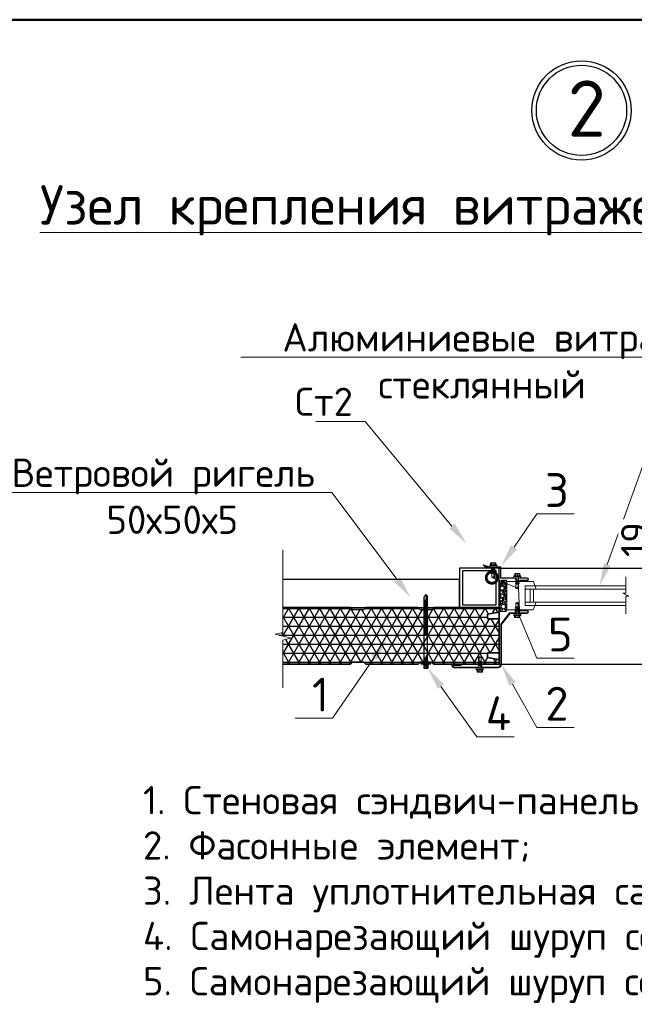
# Model space of a CAD drawing. Header units: millimetres. Extents: x 2842173 to 10151342, y -218675 to 375325.
# Tile 79 of 107: x 2941127 to 2946575, y 128497 to 137225. Entities that reach past the tile are written whole.
import ezdxf
from ezdxf import colors
from ezdxf.entities.mleader import LeaderData, LeaderLine
from ezdxf.math import Vec2, Vec3

# ---------------------------------------------------------------- set-up
doc = ezdxf.new("R2010")
doc.units = ezdxf.units.MM
doc.layers.get('Defpoints').update_dxf_attribs({"color": 255})
for name, color, linetype, lineweight in [('Аннотация_Ном._пера__7', 7, 'Continuous', 15), ('колонна_Ном._пера__1', 7, 'Continuous', 15), ('Линии_Ном._пера__1', 7, 'Continuous', 15), ('СО_текст_Ном._пера__7', 7, 'Continuous', 15), ('СО_штриховка_Ном._пера__1', 7, 'Continuous', 15)]:
    doc.layers.add(name, color=color, linetype=linetype, lineweight=lineweight)
doc.layers.add('Линии_Ном._пера__8', color=7, linetype='Continuous', lineweight=15, true_color=0xa80f02)
doc.styles.add('4ertejniy', font='isocpeur.ttf')
doc.styles.add('ICOCPEUR', font='isocpeur.ttf')
doc.styles.add('ISOCPEUR', font='isocpeur.ttf')
doc.dimstyles.new('Z 1 20', dxfattribs={"dimscale": 100, "dimtxt": 3, "dimasz": 2.5, "dimexe": 1.25, "dimexo": 0.625, "dimtad": 1, "dimdec": 0, "dimlfac": 0.2, "dimrnd": 0.001, "dimtxsty": '4ertejniy', "dimblk": 'OBLIQUE', "dimcen": 2.5, "dimdle": 2, "dimclrt": 256, "dimadec": 0, "dimazin": 2, "dimtfac": 0.75, "dimtdec": 0, "dimtmove": 1, "dimatfit": 3, "dimldrblk": 'OBLIQUE', "dimfxl": 1, "dimtfill": 1, "dimtolj": 1, "dimarcsym": 1})

# ---------------------------------------------------------------- blocks, each defined once
blk = doc.blocks.new('*U20')
at = {"lineweight": 50}
blk.add_line((0, 287), (395, 287), dxfattribs=at)
blk = doc.blocks.new('dbdf')
at = {"ltscale": 6}
for p, q in [((459243.5, -549910.1), (459228.5, -549931.3)), ((459228.5, -550510.1), (459228.5, -549931.3)), ((459251, -549920.7), (459240.1, -549970.3)), ((459243.5, -549910.1), (459258.5, -549931.3)), ((459258.5, -550510.1), (459258.5, -549931.3)), ((459240.1, -549970.3), (459228.5, -549961.7)), ((459226, -550535.1), (459226, -550565.1)), ((459236, -550535.1), (459236, -550565.1)), ((459251, -550535.1), (459251, -550565.1)), ((459261, -550535.1), (459261, -550565.1)), ((459226, -550565.1), (459261, -550565.1))]:
    blk.add_line(p, q, dxfattribs=at)
for points in [[(459198.5, -550525.1), (459288.5, -550525.1), (459288.5, -550517.6), (459198.5, -550517.6)], [(459206, -550510.1), (459281, -550510.1), (459281, -550517.6), (459206, -550517.6)], [(459216, -550530.1), (459271, -550530.1), (459271, -550525.1), (459216, -550525.1)], [(459223.5, -550535.1), (459263.5, -550535.1), (459263.5, -550530.1), (459223.5, -550530.1)]]:
    blk.add_lwpolyline(points, close=True, dxfattribs=at)
for centre in [(459243.5, -549974.9), (459243.5, -549978.6), (459243.5, -549982.3), (459243.5, -549986), (459243.5, -549989.7), (459243.5, -549993.4), (459243.5, -549997.1), (459243.5, -550000.8), (459243.5, -550004.5), (459243.5, -550008.3), (459243.5, -550012), (459243.5, -550015.7), (459243.5, -550019.4), (459243.5, -550023.1), (459243.5, -550026.8), (459243.5, -550030.5), (459243.5, -550034.2), (459243.5, -550037.9), (459243.5, -550041.6), (459243.5, -550045.3), (459243.5, -550049), (459243.5, -550052.7), (459243.5, -550056.4), (459243.5, -550060.2), (459243.5, -550063.9), (459243.5, -550067.6), (459243.5, -550071.3), (459243.5, -550075), (459243.5, -550078.7), (459243.5, -550082.4), (459243.5, -550086.1), (459243.5, -550089.8), (459243.5, -550093.5), (459243.5, -550097.2), (459243.5, -550100.9), (459243.5, -550104.6), (459243.5, -550108.4), (459243.5, -550112.1), (459243.5, -550115.8), (459243.5, -550119.5), (459243.5, -550123.2), (459243.5, -550126.9), (459243.5, -550130.6), (459243.5, -550134.3), (459243.5, -550138), (459243.5, -550141.7), (459243.5, -550145.4), (459243.5, -550149.1), (459243.5, -550152.8), (459243.5, -550156.5), (459243.5, -550160.3), (459243.5, -550164), (459243.5, -550167.7), (459243.5, -550171.4), (459243.5, -550175.1), (459243.5, -550178.8), (459243.5, -550182.5), (459243.5, -550186.2), (459243.5, -550189.9), (459243.5, -550193.6), (459243.5, -550197.3), (459243.4, -550215.9), (459243.4, -550219.6), (459243.4, -550223.3), (459243.4, -550227), (459243.4, -550230.7), (459243.4, -550234.4), (459243.4, -550238.1), (459243.4, -550241.8), (459243.4, -550245.5), (459243.4, -550249.2), (459243.4, -550252.9), (459243.4, -550256.7), (459243.4, -550260.4), (459243.4, -550264.1), (459243.4, -550267.8), (459243.4, -550271.5), (459243.5, -550201), (459243.5, -550204.7), (459243.5, -550208.5), (459243.5, -550212.2), (459243.5, -550483.2), (459243.5, -550486.9), (459243.5, -550490.6), (459243.5, -550494.3), (459243.5, -550498), (459243.5, -550501.7), (459243.5, -550505.4), (459243.5, -550509.1)]:
    blk.add_ellipse(centre, major_axis=(17.9, 0.6), ratio=0.052802, start_param=-0.580936, end_param=3.718868, dxfattribs=at)
blk = doc.blocks.new('_DotSmall')
at = {"color": 0, "linetype": 'ByBlock', "lineweight": 35, "const_width": 0.5}
blk.add_lwpolyline([(-0.0625, 0, 1), (0.0625, 0, 1)], format="xyb", close=True, dxfattribs=at)
blk = doc.blocks.new('_Oblique')
at = {"color": 0, "linetype": 'ByBlock', "lineweight": -2}
blk.add_line((-0.5, -0.5), (0.5, 0.5), dxfattribs=at)
blk = doc.blocks.new('*D532')
at = {"color": 0, "linetype": 'ByBlock', "lineweight": -2, "ltscale": 50, "transparency": 16777216}
for p, q in [((2946770.6, 132429.4), (2946770.6, 132804.4)), ((2947114.4, 132374.5), (2947114.4, 132524.5)), ((2947114.4, 132326.2), (2946770.6, 132429.4)), ((2947674.6, 132374.5), (2946989.4, 132374.5)), ((2947114.4, 132374.5), (2947114.4, 132277.9)), ((2947114.4, 132374.5), (2947114.4, 132277.9)), ((2947674.6, 132277.9), (2946989.4, 132277.9)), ((2947114.4, 132277.9), (2947114.4, 132127.9))]:
    blk.add_line(p, q, dxfattribs=at)
at = {"layer": 'Defpoints', "color": 0, "linetype": 'ByBlock', "ltscale": 50, "transparency": 16777216}
for p in [(2947737.1, 132374.5), (2947114.4, 132277.9), (2947737.1, 132277.9)]:
    blk.add_point(p, dxfattribs=at)
at = {"color": 0, "linetype": 'ByBlock', "lineweight": -2, "ltscale": 50, "transparency": 16777216, "xscale": 150, "yscale": 150, "zscale": 150}
for p, rotation in [((2947114.4, 132374.5), 270), ((2947114.4, 132277.9), 90)]:
    blk.add_blockref('_Oblique', p, dxfattribs=dict(at, rotation=rotation))
at = {"linetype": 'ByBlock', "lineweight": 25, "ltscale": 50, "transparency": 16777216, "insert": (2946583.1, 132616.9), "char_height": 250, "attachment_point": 5, "rotation": 90, "style": 'ICOCPEUR', "bg_fill": 3, "box_fill_scale": 1.1, "bg_fill_color": 256, "bg_fill_true_color": 13158600, "bg_fill_transparency": 0}
blk.add_mtext('\\A1;19', dxfattribs=at)

msp = doc.modelspace()

# ---------------------------------------------------------------- hatches: boundary and pattern name
at = {"ltscale": 6}
h = msp.add_hatch(dxfattribs=at)
h.set_pattern_fill('NET3', color=256, scale=25, style=0)
h.set_pattern_definition([(0, (689180.75, -875262), (0, 79.375), []), (60, (689180.75, -875262), (-68.7407664, 39.6875), []), (120, (689180.75, -875262), (-68.7407664, -39.6875), [])])
h.paths.add_polyline_path([(2943459.618, 132013.321), (2943459.618, 131794.259), (2943390.193, 131776.903), (2943529.043, 131742.191), (2943459.618, 131724.834), (2943459.618, 131513.321), (2944059.026, 131513.321), (2944076.704, 131530.999), (2944176.704, 131530.999), (2944194.381, 131513.321), (2944659.026, 131513.321), (2944676.704, 131530.999), (2944776.704, 131530.999), (2944794.381, 131513.321), (2945376.704, 131513.321), (2945376.704, 131553.321), (2945274.712, 131571.61), (2945274.712, 131611.61), (2945376.704, 131611.61), (2945376.704, 131915.031), (2945274.712, 131915.031), (2945274.712, 131955.031), (2945376.704, 131973.321), (2945376.704, 132013.321), (2944794.381, 132013.321), (2944776.704, 131995.643), (2944676.704, 131995.643), (2944659.026, 132013.321), (2944194.381, 132013.321), (2944176.704, 131995.643), (2944076.704, 131995.643), (2944059.026, 132013.321)])

# ---------------------------------------------------------------- linework, layer by layer
at = {"lineweight": 35, "ltscale": 6}
msp.add_line((2945376.704, 131513.321), (2945376.704, 132012.933), dxfattribs=at)
at = {"linetype": 'ByBlock', "ltscale": 50}
msp.add_line((2945376.704, 131513.321), (2947753.299, 131513.321), dxfattribs=at)
at = {"color": 250, "linetype": 'Continuous', "lineweight": 30, "ltscale": 15}
for points in [[(2945376.704, 132363.321), (2945026.704, 132363.321), (2945026.704, 132013.321), (2945376.704, 132013.321)], [(2945351.704, 132338.321), (2945051.704, 132338.321), (2945051.704, 132038.321), (2945351.704, 132038.321)]]:
    msp.add_lwpolyline(points, close=True, dxfattribs=at)
msp.add_lwpolyline([(2943459.618, 132013.321), (2945026.704, 132013.321), (2945026.704, 132263.321), (2943459.618, 132263.321)], dxfattribs=at)
at = {"lineweight": 35, "ltscale": 6}
for points in [[(2945376.704, 132013.321), (2944794.381, 132013.321), (2944776.704, 131995.643), (2944676.704, 131995.643), (2944659.026, 132013.321), (2944194.381, 132013.321), (2944176.704, 131995.643), (2944076.704, 131995.643), (2944059.026, 132013.321), (2943459.618, 132013.321)], [(2943459.618, 131513.321), (2944059.026, 131513.321), (2944076.704, 131530.999), (2944176.704, 131530.999), (2944194.381, 131513.321), (2944659.026, 131513.321), (2944676.704, 131530.999), (2944776.704, 131530.999), (2944794.381, 131513.321), (2945376.704, 131513.321), (2945376.704, 131553.321), (2945274.712, 131571.61), (2945274.712, 131611.61), (2945376.704, 131611.61), (2945376.704, 131915.031), (2945274.712, 131915.031), (2945274.712, 131955.031), (2945376.704, 131973.321), (2945376.704, 132013.321)]]:
    msp.add_lwpolyline(points, dxfattribs=at)
msp.add_circle((2946107.206, 136420.642), 440)
at = {"lineweight": 30}
msp.add_circle((2946107.206, 136420.642), 400, dxfattribs=at)
at = {"layer": 'колонна_Ном._пера__1', "color": 7, "linetype": 'Continuous', "lineweight": 15}
for p, q in [((2945309.773, 132392.29), (2945309.773, 132411.308)), ((2945324.979, 132392.29), (2945324.979, 132411.308)), ((2945339.987, 132392.29), (2945339.987, 132411.308)), ((2945356.834, 132385.559), (2945293.124, 132385.559)), ((2945340.972, 132344.321), (2945306.912, 132357.951)), ((2945340.973, 132327.371), (2945306.913, 132341.001)), ((2945327.659, 132315.886), (2945306.916, 132324.187)), ((2945312.579, 132374.654), (2945312.579, 132360.525)), ((2945312.579, 132351.316), (2945312.579, 132343.575)), ((2945312.579, 132334.366), (2945312.579, 132326.763)), ((2945334.909, 132351.589), (2945334.909, 132374.654)), ((2945334.909, 132334.639), (2945334.909, 132342.38)), ((2945523.672, 132296.248), (2945523.672, 132315.265)), ((2945538.879, 132296.248), (2945538.879, 132315.265)), ((2945553.887, 132296.248), (2945553.887, 132315.265)), ((2945570.734, 132289.517), (2945507.024, 132289.517)), ((2945554.872, 132248.278), (2945520.812, 132261.908)), ((2945554.872, 132231.328), (2945520.812, 132244.958)), ((2945541.558, 132219.844), (2945520.815, 132228.145)), ((2945526.478, 132278.611), (2945526.478, 132264.482)), ((2945526.478, 132255.273), (2945526.478, 132247.532)), ((2945526.478, 132238.323), (2945526.478, 132230.72)), ((2945548.808, 132255.546), (2945548.808, 132278.611)), ((2945548.808, 132238.596), (2945548.808, 132246.337)), ((2945553.852, 132008.463), (2945519.792, 131994.833)), ((2945553.852, 131991.513), (2945519.792, 131977.883)), ((2945540.539, 132019.947), (2945519.795, 132011.646)), ((2945525.459, 132001.468), (2945525.459, 132009.071)), ((2945525.459, 131984.518), (2945525.459, 131992.259)), ((2945525.459, 131961.18), (2945525.459, 131975.309)), ((2945547.789, 132001.195), (2945547.789, 131993.454)), ((2945547.789, 131984.245), (2945547.789, 131961.18)), ((2945569.714, 131950.274), (2945506.004, 131950.274)), ((2945522.652, 131943.543), (2945522.652, 131924.525)), ((2945537.859, 131943.543), (2945537.859, 131924.525)), ((2945552.867, 131943.543), (2945552.867, 131924.525)), ((2945202.411, 131537.947), (2945223.154, 131529.646)), ((2945217.491, 131519.468), (2945217.491, 131527.071)), ((2945173.236, 131468.274), (2945236.946, 131468.274)), ((2945189.098, 131526.463), (2945223.158, 131512.833)), ((2945189.098, 131509.513), (2945223.158, 131495.882)), ((2945190.083, 131461.543), (2945190.083, 131442.525)), ((2945195.161, 131519.195), (2945195.161, 131511.454)), ((2945195.161, 131502.245), (2945195.161, 131479.18)), ((2945205.091, 131461.543), (2945205.091, 131442.525)), ((2945217.491, 131502.518), (2945217.491, 131510.259)), ((2945217.491, 131479.18), (2945217.491, 131493.309)), ((2945220.298, 131461.543), (2945220.298, 131442.525))]:
    msp.add_line(p, q, dxfattribs=at)
at = {"layer": 'колонна_Ном._пера__1', "color": 7, "linetype": 'Continuous', "lineweight": 15, "flags": 128}
for points in [[(2945301.403, 132392.29), (2945301.403, 132411.308), (2945347.436, 132411.308), (2945347.436, 132392.29)], [(2945312.579, 132317.553), (2945312.579, 132278.992), (2945323.741, 132274.946)], [(2945334.909, 132314.663), (2945323.741, 132274.946), (2945334.909, 132279.862), (2945334.909, 132325.43)], [(2945515.302, 132296.248), (2945515.302, 132315.265), (2945561.335, 132315.265), (2945561.335, 132296.248)], [(2945312.579, 132286.816), (2945325.737, 132282.046), (2945334.909, 132286.083)], [(2945548.808, 132218.62), (2945537.64, 132178.904), (2945548.808, 132183.82), (2945548.808, 132229.387)], [(2945526.478, 132221.511), (2945526.478, 132182.95), (2945537.64, 132178.904)], [(2945526.478, 132190.773), (2945539.637, 132186.003), (2945548.808, 132190.041)], [(2945525.459, 132018.28), (2945525.459, 132056.841), (2945536.621, 132060.887)], [(2945525.459, 132049.018), (2945538.617, 132053.788), (2945547.789, 132049.75)], [(2945547.789, 132021.17), (2945536.621, 132060.887), (2945547.789, 132055.971), (2945547.789, 132010.404)], [(2945514.283, 131943.543), (2945514.283, 131924.525), (2945560.315, 131924.525), (2945560.315, 131943.543)], [(2945195.161, 131539.17), (2945206.329, 131578.887), (2945195.161, 131573.971), (2945195.161, 131528.404)], [(2945217.491, 131567.018), (2945204.333, 131571.787), (2945195.161, 131567.75)], [(2945217.491, 131536.28), (2945217.491, 131574.841), (2945206.329, 131578.887)], [(2945228.667, 131461.543), (2945228.667, 131442.525), (2945182.635, 131442.525), (2945182.635, 131461.543)]]:
    msp.add_lwpolyline(points, dxfattribs=at)
for points in [[(2945356.834, 132374.517), (2945293.124, 132374.517), (2945293.124, 132392.29), (2945356.834, 132392.29)], [(2945337.239, 132341.447), (2945310.607, 132352.105), (2945337.239, 132341.447), (2945310.607, 132352.105), (2945306.912, 132357.951), (2945310.607, 132361.315), (2945337.239, 132350.656), (2945340.972, 132344.321)], [(2945337.239, 132324.497), (2945310.608, 132335.154), (2945337.239, 132324.497), (2945310.608, 132335.154), (2945306.913, 132341.001), (2945310.608, 132344.365), (2945337.239, 132333.706), (2945340.973, 132327.371)], [(2945323.927, 132313.012), (2945310.611, 132318.341), (2945323.927, 132313.012), (2945310.611, 132318.341), (2945306.916, 132324.187), (2945310.611, 132327.551), (2945323.927, 132322.222), (2945327.661, 132315.888)], [(2945570.734, 132278.475), (2945507.024, 132278.475), (2945507.024, 132296.248), (2945570.734, 132296.248)], [(2945551.138, 132245.405), (2945524.507, 132256.062), (2945551.138, 132245.405), (2945524.507, 132256.062), (2945520.812, 132261.908), (2945524.507, 132265.272), (2945551.138, 132254.614), (2945554.872, 132248.278)], [(2945551.139, 132228.454), (2945524.507, 132239.112), (2945551.139, 132228.454), (2945524.507, 132239.112), (2945520.812, 132244.958), (2945524.507, 132248.322), (2945551.139, 132237.664), (2945554.872, 132231.328)], [(2945537.826, 132216.97), (2945524.51, 132222.298), (2945537.826, 132216.97), (2945524.51, 132222.298), (2945520.815, 132228.145), (2945524.51, 132231.509), (2945537.826, 132226.179), (2945541.561, 132219.845)], [(2945550.119, 132011.336), (2945523.487, 132000.679), (2945550.119, 132011.336), (2945523.487, 132000.679), (2945519.792, 131994.833), (2945523.487, 131991.469), (2945550.119, 132002.127), (2945553.852, 132008.463)], [(2945550.118, 131994.386), (2945523.487, 131983.729), (2945550.118, 131994.386), (2945523.487, 131983.729), (2945519.792, 131977.883), (2945523.487, 131974.519), (2945550.118, 131985.177), (2945553.852, 131991.513)], [(2945536.806, 132022.821), (2945523.49, 132017.493), (2945536.806, 132022.821), (2945523.49, 132017.493), (2945519.795, 132011.646), (2945523.49, 132008.282), (2945536.806, 132013.612), (2945540.541, 132019.945)], [(2945569.714, 131961.316), (2945506.004, 131961.316), (2945506.004, 131943.543), (2945569.714, 131943.543)], [(2945192.831, 131529.336), (2945219.463, 131518.679), (2945192.831, 131529.336), (2945219.463, 131518.679), (2945223.158, 131512.833), (2945219.463, 131509.469), (2945192.831, 131520.127), (2945189.098, 131526.463)], [(2945206.144, 131540.821), (2945219.459, 131535.492), (2945206.144, 131540.821), (2945219.459, 131535.492), (2945223.154, 131529.646), (2945219.459, 131526.282), (2945206.144, 131531.612), (2945202.409, 131537.945)], [(2945173.236, 131479.316), (2945236.946, 131479.316), (2945236.946, 131461.543), (2945173.236, 131461.543)], [(2945192.831, 131512.386), (2945219.463, 131501.729), (2945192.831, 131512.386), (2945219.463, 131501.729), (2945223.158, 131495.882), (2945219.463, 131492.519), (2945192.831, 131503.177), (2945189.098, 131509.513)]]:
    msp.add_lwpolyline(points, close=True, dxfattribs=at)
at = {"layer": 'колонна_Ном._пера__1', "color": 7, "linetype": 'Continuous', "lineweight": 15}
for centre, radius, start, end in [((2945301.398, 132396.26), 15.049, 56.1863987, 89.3828097), ((2945324.272, 132368.728), 42.58, 68.3415992, 109.9091503), ((2945347.562, 132400.28), 11.033, 91.744262, 133.356281), ((2945515.297, 132300.217), 15.049, 56.1863987, 89.3828097), ((2945538.172, 132272.686), 42.58, 68.3415992, 109.9091503), ((2945561.461, 132304.238), 11.033, 91.744262, 133.356281), ((2945514.277, 131939.574), 15.049, 270.6171903, 303.8136013), ((2945537.152, 131967.105), 42.58, 250.0908497, 291.6584008), ((2945560.441, 131935.553), 11.033, 226.643719, 268.255738), ((2945182.509, 131453.553), 11.033, 271.7442618, 313.356281), ((2945205.798, 131485.105), 42.58, 248.3415992, 289.9091503), ((2945228.672, 131457.574), 15.049, 236.1863988, 269.3828097)]:
    msp.add_arc(centre, radius, start, end, dxfattribs=at)
at = {"layer": 'Линии_Ном._пера__1', "color": 7, "linetype": 'Continuous', "lineweight": 15}
for p, q in [((2945403.168, 132258.066), (2945376.704, 132251.467)), ((2945376.704, 132251.467), (2945376.704, 131978.052)), ((2945440.943, 132258.066), (2945403.168, 132258.066)), ((2945444.486, 132245.414), (2945440.943, 132258.066)), ((2945680.926, 132245.414), (2945444.486, 132245.414)), ((2945444.486, 132245.414), (2945444.486, 131993.651)), ((2945704.69, 132177.631), (2945680.926, 132245.414)), ((2946500.551, 132141.875), (2946500.551, 132286.575)), ((2945609.101, 132206.681), (2945694.505, 132206.681)), ((2945609.101, 132032.383), (2945609.101, 132206.681)), ((2945609.101, 132177.631), (2945704.69, 132177.631)), ((2945650.835, 132061.433), (2945650.835, 132177.631)), ((2945680.705, 132061.433), (2945680.705, 132177.631)), ((2946526.34, 132114.403), (2946474.763, 132141.875)), ((2946474.763, 132141.875), (2946500.551, 132141.875)), ((2945609.101, 132061.433), (2945704.642, 132061.433)), ((2945679.674, 131993.651), (2945704.642, 132061.433)), ((2946500.551, 131958.053), (2946500.551, 132114.403)), ((2946500.551, 132114.403), (2946526.34, 132114.403)), ((2945376.704, 131978.052), (2945438.809, 131978.052)), ((2945438.809, 131978.052), (2945444.486, 131993.651)), ((2945444.486, 131993.651), (2945679.674, 131993.651)), ((2945517.871, 131993.651), (2945517.871, 131966.674)), ((2945609.101, 132032.383), (2945693.941, 132032.383)), ((2945009.705, 131505.896), (2944978.209, 131505.896)), ((2945225.079, 131511.651), (2945225.079, 131484.674))]:
    msp.add_line(p, q, dxfattribs=at)
at = {"layer": 'Линии_Ном._пера__1', "color": 5, "linetype": 'Continuous', "lineweight": 15}
for p, q in [((2945692.187, 132206.737), (2946500.551, 132206.737)), ((2945702.1, 132177.605), (2946500.551, 132177.605)), ((2945693.958, 132061.511), (2946500.551, 132061.511)), ((2945693.94, 132032.379), (2946500.551, 132032.379))]:
    msp.add_line(p, q, dxfattribs=at)
at = {"layer": 'Линии_Ном._пера__1', "color": 7, "linetype": 'Continuous', "lineweight": 15}
for centre, radius in [((2945388.164, 132241.416), 7.962), ((2945394.282, 132227.697), 4.769), ((2945401.163, 132251.489), 3.682), ((2945407.29, 132231.574), 5.498), ((2945413.753, 132243.385), 5.732), ((2945425.86, 132231.918), 5.842), ((2945432.649, 132244.961), 7.765), ((2945435.716, 132223.174), 4.896), ((2945383.85, 132201.597), 6.634), ((2945384.227, 132218.178), 4.741), ((2945382.343, 132182.283), 2.818), ((2945383.046, 132139.801), 3.174), ((2945385.77, 132168.205), 4.939), ((2945398.067, 132150.64), 11.333), ((2945404.175, 132184.641), 16.565), ((2945402.429, 132213.41), 7.846), ((2945412.749, 132164.801), 3.469), ((2945416.815, 132138.761), 7.412), ((2945416.887, 132153.645), 6.158), ((2945421.732, 132212.332), 9.965), ((2945425.063, 132170.246), 7.054), ((2945421.638, 132197.702), 3.488), ((2945433.183, 132144.361), 8.664), ((2945433.682, 132187.822), 6.739), ((2945435.825, 132203.162), 4.783), ((2945437.182, 132162.297), 5.746), ((2945383.817, 132068.617), 4.874), ((2945384.794, 132126.082), 5.727), ((2945384.931, 132049.257), 4.178), ((2945387.73, 132103.594), 5.726), ((2945396.198, 132084.311), 12.204), ((2945396.977, 132059.186), 8.198), ((2945405.795, 132115.695), 13.948), ((2945408.157, 132069.541), 3.324), ((2945415.393, 132051.183), 7.846), ((2945413.139, 132093.655), 4.843), ((2945414.397, 132081.952), 3.531), ((2945424.874, 132104.003), 7.104), ((2945429.893, 132074.815), 11.273), ((2945425.446, 132123.938), 5.724), ((2945429.316, 132053.206), 4.775), ((2945435.405, 132129.328), 4.23), ((2945436.891, 132093.898), 5.496), ((2945438.055, 132113.857), 4.492), ((2945381.706, 131996.824), 3.183), ((2945386.184, 132009.319), 7.031), ((2945386.821, 132033.634), 7.622), ((2945395.327, 131990.157), 9.59), ((2945399.165, 132043.882), 4.919), ((2945415.393, 132020.67), 19.18), ((2945407.453, 131997.972), 2.831), ((2945425.559, 131998.967), 3.164), ((2945435.481, 131992.287), 7.428), ((2945435.557, 132043.076), 3.214), ((2945438.459, 132026.832), 3.1), ((2945437.405, 132012.077), 1.746)]:
    msp.add_circle(centre, radius, dxfattribs=at)
for centre, radius, start, end in [((2944981.715, 131509.429), 28.213, 172.0707292, 239.0511931), ((2944978.257, 131492.609), 13.287, 90.2093548, 213.7201277), ((2944981.715, 131509.429), 28.213, 352.8061327, 7.9292708)]:
    msp.add_arc(centre, radius, start, end, dxfattribs=at)
at = {"layer": 'Линии_Ном._пера__8', "color": 14, "linetype": 'Continuous', "lineweight": 15, "true_color": 0xa80f02}
for p, q in [((2945388.068, 132369.685), (2945388.068, 132273.116)), ((2945392.9, 132374.517), (2945392.9, 132277.949)), ((2945388.068, 132273.116), (2945624.229, 132273.116)), ((2945392.9, 132277.949), (2945624.253, 132277.949)), ((2945624.317, 132256.211), (2945561.324, 132256.211)), ((2945561.324, 132256.211), (2945561.324, 132251.369)), ((2945561.324, 132251.369), (2945624.317, 132251.369)), ((2945470.124, 131966.674), (2945392.074, 131866.769)), ((2945470.124, 131966.674), (2945623.193, 131966.674)), ((2945560.304, 131983.58), (2945560.304, 131988.422)), ((2945560.304, 131988.422), (2945623.297, 131988.422)), ((2945623.297, 131983.58), (2945560.304, 131983.58)), ((2945473.757, 131961.842), (2945623.233, 131961.842)), ((2944978.209, 131505.896), (2945041.025, 131505.896)), ((2944978.209, 131501.054), (2945041.025, 131501.054)), ((2945041.025, 131505.896), (2945041.025, 131501.054))]:
    msp.add_line(p, q, dxfattribs=at)
for points in [[(2945392.9, 132374.517), (2945292.791, 132374.517), (2945235.282, 132391.751), (2945268.929, 132361.478)], [(2945388.068, 132369.685), (2945291.499, 132369.685), (2945255.189, 132380.566), (2945272.273, 132365.195)], [(2945272.273, 132365.195), (2945268.929, 132361.478)]]:
    msp.add_lwpolyline(points, dxfattribs=at)
for points in [[(2945470.124, 131966.674), (2945392.074, 131866.769), (2945392.074, 131514.149, -0.41421356), (2945362.074, 131484.149), (2944978.313, 131484.149)], [(2945473.757, 131961.842), (2945397.074, 131863.686), (2945397.074, 131509.316, -0.41421356), (2945367.074, 131479.316), (2944978.099, 131479.316)]]:
    msp.add_lwpolyline(points, format="xyb", dxfattribs=at)
for centre, radius, start, end in [((2945624.268, 132264.656), 13.287, 270.2093548, 90.1709023), ((2945624.109, 132264.679), 8.438, 270.814189, 89.185811), ((2945623.089, 131975.112), 8.438, 270.7077165, 89.185811), ((2945623.248, 131975.135), 13.287, 269.8290978, 89.7906452), ((2944978.257, 131492.609), 13.287, 90.2093548, 270.1709023), ((2944978.417, 131492.586), 8.438, 90.814189, 269.2922835)]:
    msp.add_arc(centre, radius, start, end, dxfattribs=at)
at = {"layer": 'СО_штриховка_Ном._пера__1', "color": 7, "linetype": 'Continuous', "lineweight": 15, "flags": 128}
msp.add_lwpolyline([(2943459.618, 131301.807), (2943459.618, 131724.834), (2943529.043, 131742.191), (2943390.193, 131776.903), (2943459.618, 131794.259), (2943459.618, 132524.875)], dxfattribs=at)

# ---------------------------------------------------------------- block references
at = {"color": 0, "ltscale": 30, "xscale": 100, "yscale": 100, "zscale": 100}
msp.add_blockref('*U20', (2930484.712, 108524.819), dxfattribs=at)
msp.add_blockref('dbdf', (2485483.225, 682041.139))

# ---------------------------------------------------------------- texts
at = {"insert": (2945982.595, 136436.551), "char_height": 500, "attachment_point": 4, "style": 'ICOCPEUR'}
msp.add_mtext('\\A1;2', dxfattribs=at)
at = {"layer": 'Аннотация_Ном._пера__7', "color": 5, "linetype": 'Continuous', "lineweight": 15, "insert": (2941306.346, 135757.544), "char_height": 350, "attachment_point": 1, "style": 'ICOCPEUR'}
msp.add_mtext('\\A1;{\\LУзел крепления витражей, окон и дверей }', dxfattribs=at)
at = {"layer": 'СО_текст_Ном._пера__7', "color": 7, "linetype": 'Continuous', "lineweight": 15, "insert": (2942219.637, 130431.617), "char_height": 250, "attachment_point": 1, "line_spacing_factor": 0.962643, "style": 'ICOCPEUR'}
msp.add_mtext('\\A1;1. Стеновая сэндвич-панель; \\P2. {\\A0;\\C256;Фасонныe элемент};\\P3. Лента уплотнительная самоклеящаяся; \\P4. Самонарезающий шуруп со сверлом "SFS ", шаг 300 мм; \\P5. Самонарезающий шуруп со сверлом "SFS ", шаг 300 мм;', dxfattribs=at)

# ---------------------------------------------------------------- leaders
at = {"color": 0, "linetype": 'ByBlock', "lineweight": 9}
ml = msp.add_multileader_mtext('Standard', dxfattribs=at)
ml.set_content('{\\fISOCPEUR|b0|i0|c204|p34;\\C256;Алюминиевые витраж стеклянный }', style='ISOCPEUR')
ml.set_leader_properties(lineweight=0)
ml.build(insert=Vec2(0, 0))
ml.multileader.update_dxf_attribs({"text_left_attachment_type": 6, "text_right_attachment_type": 6, "dogleg_length": 100, "arrow_head_size": 200})
ctx = ml.context
ctx.base_point, ctx.char_height, ctx.arrow_head_size, ctx.plane_origin = Vec3(2943553.962, 134233.552), 250, 200, Vec3(2943125.31, 134964.931)
ctx.left_attachment, ctx.right_attachment, ctx.text_align_type = 6, 6, 1
notes = []
notes.append((ctx, [(1, (1, 1, 0), (2946995.462, 134233.552), (-1, 0), 100, [(1, [(2946267.734, 132206.737)], 0, [])])]))
ctx.mtext.insert, ctx.mtext.width, ctx.mtext.alignment, ctx.mtext.flow_direction = Vec3(2945224.712, 134533.552), 3767.60228, 2, 5
ml = msp.add_multileader_mtext('Standard', dxfattribs=at)
ml.set_content('{\\fISOCPEUR|b0|i0|c204|p34;Ст2}', style='ISOCPEUR')
ml.set_leader_properties(lineweight=0)
ml.build(insert=Vec2(0, 0))
ml.multileader.update_dxf_attribs({"text_left_attachment_type": 6, "text_right_attachment_type": 6, "dogleg_length": 100, "arrow_head_size": 200})
ctx = ml.context
ctx.base_point, ctx.char_height, ctx.arrow_head_size, ctx.plane_origin = Vec3(2943559.538, 133663.185), 250, 200, Vec3(2949016.53, 134394.564)
ctx.left_attachment, ctx.right_attachment, ctx.text_align_type = 6, 6, 1
notes.append((ctx, [(0, (1, 1, 0), (2944188.538, 133663.185), (-1, 0), 100, [(1, [(2945086.741, 132582.39)], 0, [])])]))
ctx.mtext.insert, ctx.mtext.width, ctx.mtext.alignment, ctx.mtext.flow_direction = Vec3(2943824.038, 133963.185), 330.01476, 2, 5
ml = msp.add_multileader_mtext('Standard', dxfattribs=at)
ml.set_content('{\\fISOCPEUR|b0|i0|c204|p34;\\C256;Ветровой ригель \\C0; 50х50х5 }', style='ISOCPEUR')
ml.set_leader_properties(lineweight=0)
ml.build(insert=Vec2(0, 0))
ml.multileader.update_dxf_attribs({"text_left_attachment_type": 6, "text_right_attachment_type": 6, "dogleg_length": 100, "arrow_head_size": 200})
ctx = ml.context
ctx.base_point, ctx.char_height, ctx.arrow_head_size, ctx.plane_origin = Vec3(2941165.07, 133033.851), 250, 200, Vec3(2948722.061, 133765.23)
ctx.left_attachment, ctx.right_attachment, ctx.text_align_type = 6, 6, 1
notes.append((ctx, [(0, (1, 1, 0), (2943894.07, 133033.851), (-1, 0), 100, [(1, [(2944592.273, 132103.057)], 0, [])])]))
ctx.mtext.insert, ctx.mtext.width, ctx.mtext.alignment, ctx.mtext.flow_direction = Vec3(2942479.57, 133333.851), 3767.60228, 2, 5
ml = msp.add_multileader_mtext('Standard', dxfattribs=at)
ml.set_content('3', style='ISOCPEUR')
ml.set_leader_properties(lineweight=0)
ml.build(insert=Vec2(0, 0))
ml.multileader.update_dxf_attribs({"text_left_attachment_type": 6, "text_right_attachment_type": 6, "dogleg_length": 100, "arrow_head_size": 200})
ctx = ml.context
ctx.base_point, ctx.char_height, ctx.arrow_head_size, ctx.plane_origin = Vec3(2945812.006, 132845.121), 300, 200, Vec3(2941442.782, 133283.563)
ctx.left_attachment, ctx.right_attachment, ctx.text_align_type = 6, 6, 1
notes.append((ctx, [(0, (1, 1, 0), (2945712.006, 132845.121), (1, 0), 100, [(1, [(2945397.074, 132384.07)], 0, [])])]))
ctx.mtext.insert, ctx.mtext.width, ctx.mtext.alignment, ctx.mtext.flow_direction = Vec3(2945889.006, 133205.121), 3767.60228, 2, 5
ml = msp.add_multileader_mtext('Standard', dxfattribs=at)
ml.set_content('3', style='ISOCPEUR')
ml.set_leader_properties(lineweight=0)
ml.build(insert=Vec2(0, 0))
ml.multileader.update_dxf_attribs({"text_left_attachment_type": 6, "text_right_attachment_type": 6, "dogleg_length": 100, "arrow_head_size": 200})
ctx = ml.context
ctx.base_point, ctx.char_height, ctx.arrow_head_size, ctx.plane_origin = Vec3(2947164.438, 132845.121), 300, 200, Vec3(2951687.662, 133283.563)
ctx.left_attachment, ctx.right_attachment, ctx.text_align_type = 6, 6, 1
notes.append((ctx, [(0, (1, 1, 0), (2947418.438, 132845.121), (-1, 0), 100, [(1, [(2947733.37, 132384.07)], 0, [])])]))
ctx.mtext.insert, ctx.mtext.width, ctx.mtext.alignment, ctx.mtext.flow_direction = Vec3(2947241.438, 133205.121), 3767.60228, 2, 5
ml = msp.add_multileader_mtext('Standard', dxfattribs=at)
ml.set_content('5', style='ISOCPEUR')
ml.set_leader_properties(lineweight=0)
ml.set_arrow_properties(name='DOTSMALL')
ml.build(insert=Vec2(0, 0))
ml.multileader.update_dxf_attribs({"text_left_attachment_type": 6, "text_right_attachment_type": 6, "dogleg_length": 100, "arrow_head_size": 200})
ctx = ml.context
ctx.base_point, ctx.char_height, ctx.arrow_head_size, ctx.plane_origin = Vec3(2945812.006, 131565.37), 300, 200, Vec3(2941442.782, 132872.71)
ctx.left_attachment, ctx.right_attachment, ctx.text_align_type = 6, 6, 1
notes.append((ctx, [(0, (1, 1, 0), (2945712.006, 131565.37), (1, 0), 100, [(2, [(2945312.579, 132278.992), (2945548.808, 132183.82), (2945560.315, 131924.525)], 0, [])])]))
ctx.mtext.insert, ctx.mtext.width, ctx.mtext.alignment, ctx.mtext.flow_direction = Vec3(2945919.46, 131925.37), 3767.60228, 2, 5
ml = msp.add_multileader_mtext('Standard', dxfattribs=at)
ml.set_content('1', style='ISOCPEUR')
ml.set_leader_properties(lineweight=0)
ml.build(insert=Vec2(0, 0))
ml.multileader.update_dxf_attribs({"text_left_attachment_type": 6, "text_right_attachment_type": 6, "dogleg_length": 100, "arrow_head_size": 200})
ctx = ml.context
ctx.base_point, ctx.char_height, ctx.arrow_head_size, ctx.plane_origin = Vec3(2943707.029, 131032.157), 300, 200, Vec3(2948264.863, 131446.328)
ctx.left_attachment, ctx.right_attachment, ctx.text_align_type = 6, 6, 1
notes.append((ctx, [(0, (1, 1, 0), (2943901.029, 131032.157), (-1, 0), 100, [(1, [(2944381.894, 131734.498)], 0, [])])]))
ctx.mtext.insert, ctx.mtext.width, ctx.mtext.alignment, ctx.mtext.flow_direction = Vec3(2943793.46, 131392.157), 3767.60228, 2, 5
ml = msp.add_multileader_mtext('Standard', dxfattribs=at)
ml.set_content('4', style='ISOCPEUR')
ml.set_leader_properties(lineweight=0)
ml.build(insert=Vec2(0, 0))
ml.multileader.update_dxf_attribs({"text_left_attachment_type": 6, "text_right_attachment_type": 6, "dogleg_length": 100, "arrow_head_size": 200})
ctx = ml.context
ctx.base_point, ctx.char_height, ctx.arrow_head_size, ctx.plane_origin = Vec3(2945279.182, 130866.86), 300, 200, Vec3(2940762.764, 131557.739)
ctx.left_attachment, ctx.right_attachment, ctx.text_align_type = 6, 6, 1
notes.append((ctx, [(0, (1, 1, 0), (2945179.182, 130866.86), (1, 0), 100, [(1, [(2944744.204, 131475.999)], 0, [])])]))
ctx.mtext.insert, ctx.mtext.width, ctx.mtext.alignment, ctx.mtext.flow_direction = Vec3(2945371.182, 131226.86), 3767.60228, 2, 5
ml = msp.add_multileader_mtext('Standard', dxfattribs=at)
ml.set_content('2', style='ISOCPEUR')
ml.set_leader_properties(lineweight=0)
ml.build(insert=Vec2(0, 0))
ml.multileader.update_dxf_attribs({"text_left_attachment_type": 6, "text_right_attachment_type": 6, "dogleg_length": 100, "arrow_head_size": 200})
ctx = ml.context
ctx.base_point, ctx.char_height, ctx.arrow_head_size, ctx.plane_origin = Vec3(2945812.006, 130951.469), 300, 200, Vec3(2941442.782, 132258.809)
ctx.left_attachment, ctx.right_attachment, ctx.text_align_type = 6, 6, 1
notes.append((ctx, [(0, (1, 1, 0), (2945712.006, 130951.469), (1, 0), 100, [(1, [(2945397.074, 131509.316)], 0, [])])]))
ctx.mtext.insert, ctx.mtext.width, ctx.mtext.alignment, ctx.mtext.flow_direction = Vec3(2945889.006, 131311.469), 3767.60228, 2, 5
ml = msp.add_multileader_mtext('Standard', dxfattribs=at)
ml.set_content('2', style='ISOCPEUR')
ml.set_leader_properties(lineweight=0)
ml.build(insert=Vec2(0, 0))
ml.multileader.update_dxf_attribs({"text_left_attachment_type": 6, "text_right_attachment_type": 6, "dogleg_length": 100, "arrow_head_size": 200})
ctx = ml.context
ctx.base_point, ctx.char_height, ctx.arrow_head_size, ctx.plane_origin = Vec3(2947164.438, 130951.469), 300, 200, Vec3(2951687.662, 132258.809)
ctx.left_attachment, ctx.right_attachment, ctx.text_align_type = 6, 6, 1
notes.append((ctx, [(0, (1, 1, 0), (2947418.438, 130951.469), (-1, 0), 100, [(1, [(2947733.37, 131509.316)], 0, [])])]))
ctx.mtext.insert, ctx.mtext.width, ctx.mtext.alignment, ctx.mtext.flow_direction = Vec3(2947241.438, 131311.469), 3767.60228, 2, 5
for ctx, leaders in notes:
    for number, flags, end, landing, length, lines in leaders:
        leader = LeaderData()
        leader.index, (leader.has_last_leader_line, leader.has_dogleg_vector, leader.attachment_direction) = number, flags
        leader.last_leader_point, leader.dogleg_vector, leader.dogleg_length = Vec3(end), Vec3(landing), length
        for number, points, colour, breaks in lines:
            line = LeaderLine()
            line.index, line.vertices, line.color, line.breaks = number, Vec3.list(points), colors.encode_raw_color(colour), breaks
            leader.lines.append(line)
        ctx.leaders.append(leader)

# ---------------------------------------------------------------- next in the draw order: dimensions: what is measured, and where the dimension line sits
at = {"color": 250, "linetype": 'ByBlock', "lineweight": 25, "ltscale": 50}
dim = msp.add_linear_dim(base=(2947114.396, 132277.949), p1=(2947737.103, 132374.517), p2=(2947737.103, 132277.949), angle=90, dimstyle='Z 1 20', override={"dimtxt": 2.5, "dimasz": 1.5, "dimtxsty": 'ICOCPEUR', "dimdle": 1.5}, dxfattribs=at)
dim.commit()
dim.dimension.update_dxf_attribs({"geometry": '*D532', "text_midpoint": (2946583.146, 132491.858)})

# ---------------------------------------------------------------- next in the draw order: linework, layer by layer
at = {"linetype": 'ByBlock', "ltscale": 50}
msp.add_line((2945376.704, 132363.321), (2947753.299, 132363.321), dxfattribs=at)

doc.saveas('drawing.dxf')
